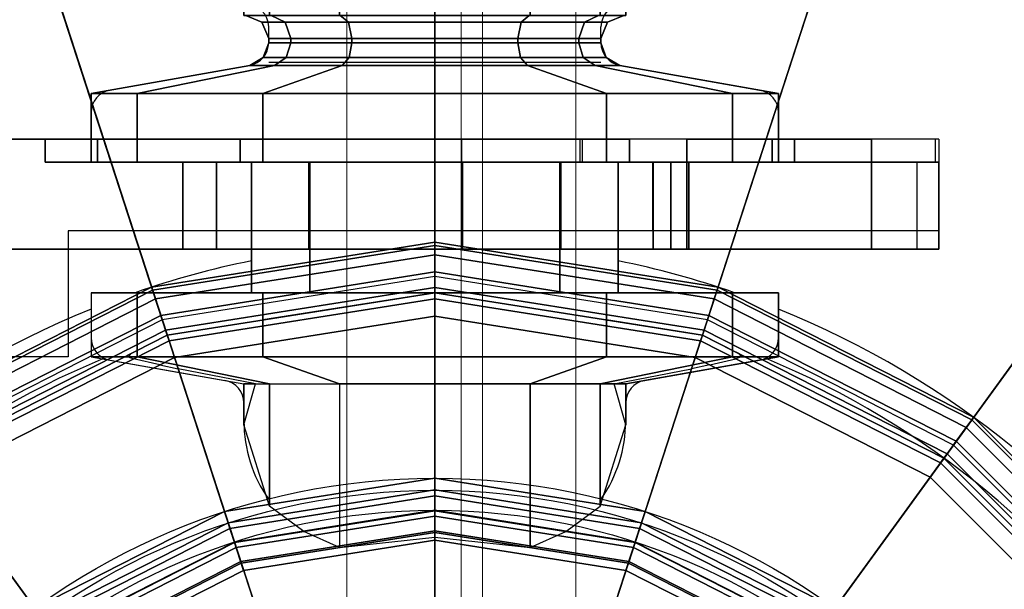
# Model space of a CAD drawing. Header units: millimetres. Extents: x -380244 to 257841, y -4400 to 11650.
# Tile 71 of 140: x 5560 to 5603, y 3917 to 3942. Entities that reach past the tile are written whole.
import ezdxf
from ezdxf import colors
from ezdxf.entities.mleader import LeaderData, LeaderLine
from ezdxf.math import Vec2, Vec3

# ---------------------------------------------------------------- set-up
doc = ezdxf.new("R2010")
doc.units = ezdxf.units.MM
for name, color, linetype in [('Equip2D', 250, 'Continuous'), ('Equip3D', 7, 'Continuous'), ('EquipAnnot', 5, 'Continuous'), ('Обмер', 6, 'Continuous'), ('Привязки Вент', 102, 'Continuous'), ('Привязки Электр', 1, 'Continuous')]:
    doc.layers.add(name, color=color, linetype=linetype)
doc.styles.add('GOST прямой', font='isocpeur.ttf', dxfattribs={"height": 2.5})
doc.styles.add('Выноски', font='isocpeur.ttf', dxfattribs={"height": 2.5})
doc.styles.add('Размеры', font='txt.shx', dxfattribs={"height": 2.5})
doc.dimstyles.new('Main', dxfattribs={"dimscale": 0, "dimtxt": 2.5, "dimasz": 1, "dimexe": 1.25, "dimexo": 0.625, "dimtad": 1, "dimdec": 1, "dimrnd": 0.5, "dimtxsty": 'Размеры', "dimblk": 'OBLIQUE', "dimcen": 2.5, "dimadec": 0, "dimazin": 0, "dimtfac": 1, "dimtdec": 1, "dimtmove": 1, "dimatfit": 2, "dimfxl": 1, "dimarcsym": 0})

# ---------------------------------------------------------------- blocks, each defined once
blk = doc.blocks.new('A$C63251f99')
at = {"color": 0, "linetype": 'Continuous', "lineweight": 0}
blk.add_line((550, -130), (150, -130), dxfattribs=at)
blk = doc.blocks.new('НСО1М-7_7Б')
at = {"layer": 'Equip2D'}
blk.add_blockref('A$C63251f99', (0, 0), dxfattribs=at)
at = {"layer": 'EquipAnnot', "style": 'GOST прямой', "flags": 1}
for tag, p in [('НАИМЕНОВАНИЕ', (0, 0)), ('РАЗМЕРЫ', (0, 0)), ('ОПИСАНИЕ', (0, -4.75)), ('ВЕС', (0, -4.75))]:
    blk.add_attdef(tag, p, '', height=2.5, dxfattribs=at)
at = {"layer": 'EquipAnnot', "style": 'GOST прямой'}
blk.add_attdef('НОМЕР', (339.657, -775.145), '', height=2.5, dxfattribs=at)
blk = doc.blocks.new('A$C65905cda')
at = {"color": 0, "linetype": 'Continuous', "lineweight": 0}
for p, q in [((495.858, -340), (322.808, -340)), ((497.929, -345), (22.071, -345)), ((20, -350), (500, -350))]:
    blk.add_line(p, q, dxfattribs=at)
blk = doc.blocks.new('Жироуловитель')
at = {"layer": 'Equip2D'}
blk.add_blockref('A$C65905cda', (0, 0), dxfattribs=at)
at = {"layer": 'EquipAnnot', "style": 'GOST прямой', "flags": 1}
blk.add_attdef('НАИМЕНОВАНИЕ', (0, 0), '', height=125, dxfattribs=at)
at = {"layer": 'EquipAnnot', "style": 'GOST прямой'}
blk.add_attdef('НОМЕР', (111.529, -550.01), '', height=125, dxfattribs=at)
blk = doc.blocks.new('Bestmax XL')
at = {"layer": 'Equip2D'}
for p, q in [((35, -64), (35, -57)), ((44.5, -57), (44.5, -86.431)), ((40.5, -64), (35, -64)), ((40.5, -102), (40.5, -64)), ((37.8, -65), (35.839, -65)), ((37.8, -65), (37.8, -95)), ((43.5, -95), (43.5, -65)), ((45.661, -65), (43.5, -65)), ((34.854, -65.826), (33.97, -70.844)), ((47.721, -71.924), (46.646, -65.826)), ((35, -66.544), (35, -93.456)), ((46.5, -66.544), (46.5, -93.456)), ((32.985, -71.67), (32.19, -71.67)), ((33.824, -71.67), (33.824, -88.33)), ((37.8, -72), (43.5, -72)), ((47.867, -72.75), (47.867, -87.25)), ((48.706, -72.75), (49.4, -72.75)), ((44.5, -86.431), (43.5, -86.431)), ((48.706, -87.25), (49.4, -87.25)), ((37.8, -88), (43.5, -88)), ((47.721, -88.076), (46.646, -94.174)), ((32.985, -88.33), (32.19, -88.33)), ((34.854, -94.174), (33.97, -89.156)), ((43.5, -89.5), (40.5, -89.5)), ((37.8, -95), (35.839, -95)), ((43.5, -102), (43.5, -95)), ((45.661, -95), (43.5, -95)), ((44.5, -102), (44.5, -95)), ((44.5, -102), (40.5, -102))]:
    blk.add_line(p, q, dxfattribs=at)
for radius in [72.5, 29.7, 29.173, 28.3]:
    blk.add_circle((0, -80), radius, dxfattribs=at)
for centre, radius, start, end in [((0, -80), 40, 22.0243, 157.9757), ((0, -80), 37.8, 22.4438, 157.5562), ((35.839, -66), 1, 90, 170), ((45.661, -66), 1, 10, 90), ((0, -80), 40, 11.537, 19.0911), ((32.985, -70.67), 1, 270, 350), ((32.19, -77.598), 5.928, 90, 124.9102), ((49.4, -71.75), 1, 270, 0), ((48.706, -71.75), 1, 190, 270), ((32.19, -82.402), 5.928, 235.0898, 270), ((48.706, -88.25), 1, 90, 170), ((49.4, -88.25), 1, 0, 90), ((0, -80), 40, 340.9089, 348.463), ((32.985, -89.33), 1, 10, 90), ((0, -80), 37.8, 202.4438, 337.5562), ((35.839, -94), 1, 190, 270), ((45.661, -94), 1, 270, 350), ((0, -80), 40, 202.0243, 337.9757)]:
    blk.add_arc(centre, radius, start, end, dxfattribs=at)
at = {"layer": 'Equip3D', "color": 154}
for points, invisible_edges in [([(39.7, -57, 736.721), (39.7, -67.298, 728), (39.7, -74.5, 740.474), (39.7, -70.474, 744.5)], 11), ([(39.7, -69, 750), (39.7, -70.474, 744.5), (39.7, -57, 736.721), (39.7, -57, 750)], 10), ([(39.7, -69, 750), (39.7, -57, 750), (39.7, -57, 763.279), (39.7, -70.474, 755.5)], 5), ([(39.7, -70.474, 755.5), (39.7, -74.5, 759.526), (39.7, -67.298, 772), (39.7, -57, 763.279)], 14), ([(39.7, -57, 763.279), (39.7, -57, 772), (39.7, -67.298, 772)], 8), ([(39.7, -57, 736.721), (39.7, -57, 728), (39.7, -67.298, 728)], 8), ([(44.5, -65.278, 741.5), (44.5, -71.5, 735.278), (44.5, -67.298, 728), (44.5, -57, 736.721)], 14), ([(44.5, -63, 750), (44.5, -57, 750), (44.5, -57, 736.721), (44.5, -65.278, 741.5)], 5), ([(44.5, -65.278, 758.5), (44.5, -71.5, 764.722), (44.5, -67.298, 772), (44.5, -57, 763.279)], 14), ([(44.5, -63, 750), (44.5, -57, 750), (44.5, -57, 763.279), (44.5, -65.278, 758.5)], 5), ([(44.5, -67.298, 772), (44.5, -57, 763.279), (44.5, -57, 772), (44.5, -67.298, 772)], 1), ([(44.5, -67.298, 728), (44.5, -57, 736.721), (44.5, -57, 728)], 5), ([(43.5, -70.474, 744.5), (43.5, -69, 750), (43.5, -63, 750), (43.5, -65.278, 741.5)], 10), ([(43.5, -69, 750), (43.5, -70.474, 755.5), (43.5, -65.278, 758.5), (43.5, -63, 750)], 10), ([(43.5, -71.5, 735.278), (43.5, -74.5, 740.474), (43.5, -70.474, 744.5), (43.5, -65.278, 741.5)], 5), ([(43.5, -70.474, 755.5), (43.5, -74.5, 759.526), (43.5, -71.5, 764.722), (43.5, -65.278, 758.5)], 10), ([(39.7, -80, 739), (39.7, -80, 728), (39.7, -67.298, 728), (39.7, -74.5, 740.474)], 5), ([(39.7, -74.5, 759.526), (39.7, -67.298, 772), (39.7, -80, 772), (39.7, -80, 761)], 5), ([(44.5, -71.5, 764.722), (44.5, -80, 767), (44.5, -80, 772), (44.5, -67.298, 772)], 10), ([(44.5, -71.5, 735.278), (44.5, -80, 733), (44.5, -80, 728), (44.5, -67.298, 728)], 10), ([(43.5, -80, 733), (43.5, -80, 739), (43.5, -74.5, 740.474), (43.5, -71.5, 735.278)], 5), ([(43.5, -74.5, 759.526), (43.5, -80, 761), (43.5, -80, 767), (43.5, -71.5, 764.722)], 10), ([(39.7, -85.5, 740.474), (39.7, -91, 730.947), (39.7, -80, 728), (39.7, -80, 739)], 5), ([(39.7, -80, 761), (39.7, -81.21, 760.676), (39.7, -91, 769.053), (39.7, -80, 772)], 8), ([(44.5, -86.332, 770.303), (39.7, -86.332, 770.303), (39.7, -80, 772), (44.5, -80, 772)], 1), ([(43.5, -88.5, 735.278), (43.5, -85.5, 740.474), (43.5, -80, 739), (43.5, -80, 733)], 5), ([(43.5, -81.167, 766.687), (43.5, -80, 767), (43.5, -80, 761), (43.5, -81.21, 760.676)], 10), ([(44.5, -80, 728), (44.5, -80, 733), (44.5, -88.5, 735.278), (44.5, -91, 730.947)], 5), ([(44.5, -80, 767), (44.5, -81.167, 766.687), (44.5, -86.332, 770.303), (44.5, -80, 772)], 8), ([(43.5, -81.21, 760.676), (43.5, -81.167, 766.687), (43.5, -86.332, 770.303), (43.5, -91, 769.053)], 1), ([(39.7, -89.526, 744.5), (39.7, -99.053, 739), (39.7, -91, 730.947), (39.7, -85.5, 740.474)], 5), ([(43.5, -94.722, 741.5), (43.5, -89.526, 744.5), (43.5, -85.5, 740.474), (43.5, -88.5, 735.278)], 5), ([(43.5, -91, 769.053), (43.5, -86.332, 770.303), (39.7, -86.332, 770.303), (39.7, -91, 769.053)], 2), ([(44.5, -88.5, 735.278), (44.5, -91, 730.947), (44.5, -99.053, 739), (44.5, -94.722, 741.5)], 5), ([(39.7, -90.305, 747.405), (39.7, -102, 750), (39.7, -99.053, 739), (39.7, -89.526, 744.5)], 5), ([(43.5, -94.722, 741.5), (43.5, -89.526, 744.5), (43.5, -90.305, 747.405), (43.5, -95.692, 745.117)], 5), ([(39.7, -90.305, 747.405), (39.7, -101.035, 753.6), (39.7, -102, 750)], 8), ([(43.5, -90.305, 747.405), (43.5, -101.035, 753.6), (43.5, -102, 750)], 8), ([(43.5, -90.305, 747.405), (43.5, -102, 750), (43.5, -101.846, 749.427), (43.5, -95.692, 745.117)], 9), ([(44.5, -99.053, 739), (44.5, -94.722, 741.5), (44.5, -95.692, 745.117), (44.5, -101.846, 749.427)], 5), ([(44.5, -99.053, 739), (39.7, -99.053, 739), (39.7, -101.846, 749.427), (44.5, -101.846, 749.427)], 4), ([(43.5, -101.846, 749.427), (43.5, -102, 750), (39.7, -102, 750), (39.7, -101.846, 749.427)], 8)]:
    blk.add_3dface(points, dxfattribs=dict(at, invisible_edges=invisible_edges))
for points in [[(39.7, -80, 772), (44.5, -80, 772), (44.5, -57, 772), (39.7, -57, 772)], [(39.7, -57, 728), (44.5, -57, 728), (44.5, -80, 728), (39.7, -80, 728)], [(44.5, -65.278, 741.5), (43.5, -65.278, 741.5), (43.5, -63, 750), (44.5, -63, 750)], [(44.5, -63, 750), (43.5, -63, 750), (43.5, -65.278, 758.5), (44.5, -65.278, 758.5)], [(44.5, -71.5, 735.278), (43.5, -71.5, 735.278), (43.5, -65.278, 741.5), (44.5, -65.278, 741.5)], [(44.5, -65.278, 758.5), (43.5, -65.278, 758.5), (43.5, -71.5, 764.722), (44.5, -71.5, 764.722)], [(43.5, -70.474, 744.5), (39.7, -70.474, 744.5), (39.7, -69, 750), (43.5, -69, 750)], [(39.7, -69, 750), (39.7, -70.474, 755.5), (43.5, -70.474, 755.5), (43.5, -69, 750)], [(39.7, -74.5, 740.474), (43.5, -74.5, 740.474), (43.5, -70.474, 744.5), (39.7, -70.474, 744.5)], [(39.7, -70.474, 755.5), (39.7, -74.5, 759.526), (43.5, -74.5, 759.526), (43.5, -70.474, 755.5)], [(43.5, -71.5, 764.722), (44.5, -71.5, 764.722), (44.5, -80, 767), (43.5, -80, 767)], [(43.5, -80, 733), (44.5, -80, 733), (44.5, -71.5, 735.278), (43.5, -71.5, 735.278)], [(43.5, -80, 739), (39.7, -80, 739), (39.7, -74.5, 740.474), (43.5, -74.5, 740.474)], [(39.7, -74.5, 759.526), (43.5, -74.5, 759.526), (43.5, -80, 761), (39.7, -80, 761)], [(39.7, -80, 728), (39.7, -91, 730.947), (44.5, -91, 730.947), (44.5, -80, 728)], [(43.5, -85.5, 740.474), (39.7, -85.5, 740.474), (39.7, -80, 739), (43.5, -80, 739)], [(43.5, -80, 761), (43.5, -81.21, 760.676), (39.7, -81.21, 760.676), (39.7, -80, 761)], [(43.5, -88.5, 735.278), (44.5, -88.5, 735.278), (44.5, -80, 733), (43.5, -80, 733)], [(44.5, -80, 767), (44.5, -81.167, 766.687), (43.5, -81.167, 766.687), (43.5, -80, 767)], [(43.5, -81.21, 760.676), (43.5, -91.088, 768.964), (39.7, -91.088, 768.964), (39.7, -81.21, 760.676)], [(39.7, -91, 769.053), (39.7, -91.088, 768.964), (39.7, -81.21, 760.676)], [(43.5, -81.167, 766.687), (44.5, -81.167, 766.687), (44.5, -86.332, 770.303), (43.5, -86.332, 770.303)], [(43.5, -81.21, 760.676), (43.5, -91, 769.053), (43.5, -91.088, 768.964)], [(43.5, -89.526, 744.5), (39.7, -89.526, 744.5), (39.7, -85.5, 740.474), (43.5, -85.5, 740.474)], [(43.5, -94.722, 741.5), (44.5, -94.722, 741.5), (44.5, -88.5, 735.278), (43.5, -88.5, 735.278)], [(43.5, -90.305, 747.405), (39.7, -90.305, 747.405), (39.7, -89.526, 744.5), (43.5, -89.526, 744.5)], [(43.5, -101.035, 753.6), (39.7, -101.035, 753.6), (39.7, -90.305, 747.405), (43.5, -90.305, 747.405)], [(39.7, -91, 730.947), (39.7, -99.053, 739), (44.5, -99.053, 739), (44.5, -91, 730.947)], [(39.7, -91, 769.053), (39.7, -91.088, 768.964), (43.5, -91.088, 768.964), (43.5, -91, 769.053)], [(43.5, -95.692, 745.117), (44.5, -95.692, 745.117), (44.5, -94.722, 741.5), (43.5, -94.722, 741.5)], [(43.5, -101.846, 749.427), (44.5, -101.846, 749.427), (44.5, -95.692, 745.117), (43.5, -95.692, 745.117)], [(43.5, -102, 750), (43.5, -101.035, 753.6), (39.7, -101.035, 753.6), (39.7, -102, 750)]]:
    blk.add_3dface(points, dxfattribs=at)
at = {"layer": 'Equip3D', "color": 5}
for points in [[(21.843, -64.13, 766.5), (24.028, -62.543, 766.5), (28.246, -70.822, 766.5), (25.679, -71.657, 766.5)], [(24.028, -62.543, 766.5), (23.615, -62.843, 795.724), (27.761, -70.98, 795.724), (28.246, -70.822, 766.5)], [(23.404, -62.996, 796.38), (22.895, -63.366, 796.7), (26.915, -71.255, 796.7), (27.513, -71.06, 796.38)], [(23.615, -62.843, 795.724), (23.404, -62.996, 796.38), (27.513, -71.06, 796.38), (27.761, -70.98, 795.724)], [(22.687, -63.517, 798.161), (22.171, -63.892, 798.486), (26.063, -71.532, 798.486), (26.671, -71.334, 798.161)], [(22.895, -63.366, 797.492), (22.687, -63.517, 798.161), (26.671, -71.334, 798.161), (26.915, -71.255, 797.492)], [(22.895, -63.366, 796.7), (22.895, -63.366, 797.492), (26.915, -71.255, 797.492), (26.915, -71.255, 796.7)], [(22.171, -63.892, 798.486), (10.517, -72.359, 800), (12.364, -75.983, 800), (26.063, -71.532, 798.486)], [(33.824, -72.786, 754.165), (35, -67.01, 757.5), (35, -65, 750), (33.824, -71.67, 750)], [(35, -67.01, 757.5), (37.8, -67.01, 757.5), (37.8, -65, 750), (35, -65, 750)], [(37.8, -67.01, 742.5), (37.8, -72, 743.11), (37.8, -72, 750), (37.8, -65, 750)], [(37.8, -72, 750), (37.8, -65, 750), (37.8, -67.01, 757.5), (37.8, -72, 756.89)], [(43.5, -67.01, 742.5), (43.5, -72, 743.11), (43.5, -72, 750), (43.5, -65, 750)], [(43.5, -72, 750), (43.5, -65, 750), (43.5, -67.01, 757.5), (43.5, -72, 756.89)], [(33.824, -75.835, 757.214), (35, -72.5, 762.99), (35, -67.01, 757.5), (33.824, -72.786, 754.165)], [(35, -72.5, 762.99), (37.8, -72.5, 762.99), (37.8, -67.01, 757.5), (35, -67.01, 757.5)], [(37.8, -74.55, 740.56), (37.8, -72.5, 737.01), (37.8, -67.01, 742.5), (37.8, -72, 743.11)], [(37.8, -67.01, 757.5), (37.8, -72, 756.89), (37.8, -74.55, 759.44), (37.8, -72.5, 762.99)], [(43.5, -74.55, 740.56), (43.5, -72.5, 737.01), (43.5, -67.01, 742.5), (43.5, -72, 743.11)], [(43.5, -67.01, 757.5), (43.5, -72, 756.89), (43.5, -74.55, 759.44), (43.5, -72.5, 762.99)], [(25.679, -71.657, 766.5), (28.246, -70.822, 766.5), (29.7, -80, 766.5), (27, -80, 766.5)], [(28.246, -70.822, 766.5), (27.761, -70.98, 795.724), (29.19, -80, 795.724), (29.7, -80, 766.5)], [(26.915, -71.255, 797.492), (26.671, -71.334, 798.161), (28.043, -80, 798.161), (28.3, -80, 797.492)], [(27.513, -71.06, 796.38), (26.915, -71.255, 796.7), (28.3, -80, 796.7), (28.929, -80, 796.38)], [(26.915, -71.255, 796.7), (26.915, -71.255, 797.492), (28.3, -80, 797.492), (28.3, -80, 796.7)], [(27.761, -70.98, 795.724), (27.513, -71.06, 796.38), (28.929, -80, 796.38), (29.19, -80, 795.724)], [(26.063, -71.532, 798.486), (12.364, -75.983, 800), (13, -80, 800), (27.405, -80, 798.486)], [(26.671, -71.334, 798.161), (26.063, -71.532, 798.486), (27.405, -80, 798.486), (28.043, -80, 798.161)], [(32.038, -71.67, 750), (33.824, -71.67, 750), (33.824, -72.786, 754.165), (28.478, -72.786, 754.165)], [(33.824, -71.67, 750), (32.038, -71.67, 750), (33.824, -72.179, 748.1)], [(33.824, -80, 758.33), (35, -80, 765), (35, -72.5, 762.99), (33.824, -75.835, 757.214)], [(35, -80, 765), (37.8, -80, 765), (37.8, -72.5, 762.99), (35, -72.5, 762.99)], [(36.612, -72.5, 737.01), (37.8, -72.5, 737.01), (37.8, -80, 735)], [(37.8, -80, 735), (37.8, -80, 739.1), (37.8, -74.55, 740.56), (37.8, -72.5, 737.01)], [(37.8, -74.55, 759.44), (37.8, -72.5, 762.99), (37.8, -80, 765), (37.8, -80, 760.9)], [(43.5, -80, 735), (43.5, -80, 739.1), (43.5, -74.55, 740.56), (43.5, -72.5, 737.01)], [(43.5, -74.55, 759.44), (43.5, -72.5, 762.99), (43.5, -80, 765), (43.5, -80, 760.9)], [(27.124, -80, 758.33), (33.824, -80, 758.33), (33.824, -75.835, 757.214), (26.671, -75.835, 757.212)], [(27.405, -80, 798.486), (13, -80, 800), (12.364, -84.017, 800), (26.063, -88.468, 798.486)], [(27, -80, 766.5), (29.7, -80, 766.5), (28.246, -89.178, 766.5), (25.679, -88.343, 766.5)], [(28.043, -80, 798.161), (27.405, -80, 798.486), (26.063, -88.468, 798.486), (26.671, -88.666, 798.161)], [(26.671, -84.165, 757.212), (33.824, -84.165, 757.214), (33.824, -80, 758.33), (27.124, -80, 758.33)], [(28.3, -80, 797.492), (28.043, -80, 798.161), (26.671, -88.666, 798.161), (26.915, -88.745, 797.492)], [(28.929, -80, 796.38), (28.3, -80, 796.7), (26.915, -88.745, 796.7), (27.513, -88.94, 796.38)], [(28.3, -80, 796.7), (28.3, -80, 797.492), (26.915, -88.745, 797.492), (26.915, -88.745, 796.7)], [(29.19, -80, 795.724), (28.929, -80, 796.38), (27.513, -88.94, 796.38), (27.761, -89.02, 795.724)], [(29.7, -80, 766.5), (29.19, -80, 795.724), (27.761, -89.02, 795.724), (28.246, -89.178, 766.5)], [(33.824, -84.165, 757.214), (35, -87.5, 762.99), (35, -80, 765), (33.824, -80, 758.33)], [(35, -87.5, 762.99), (37.8, -87.5, 762.99), (37.8, -80, 765), (35, -80, 765)], [(36.612, -87.5, 737.01), (37.8, -87.5, 737.01), (37.8, -80, 735)], [(37.8, -85.45, 740.56), (37.8, -87.5, 737.01), (37.8, -80, 735), (37.8, -80, 739.1)], [(37.8, -80, 765), (37.8, -80, 760.9), (37.8, -85.45, 759.44), (37.8, -87.5, 762.99)], [(43.5, -85.45, 740.56), (43.5, -87.5, 737.01), (43.5, -80, 735), (43.5, -80, 739.1)], [(43.5, -80, 765), (43.5, -80, 760.9), (43.5, -85.45, 759.44), (43.5, -87.5, 762.99)], [(26.063, -88.468, 798.486), (12.364, -84.017, 800), (10.517, -87.641, 800), (22.171, -96.108, 798.486)], [(33.824, -87.214, 754.165), (35, -92.99, 757.5), (35, -87.5, 762.99), (33.824, -84.165, 757.214)], [(37.8, -92.99, 742.5), (37.8, -88, 743.11), (37.8, -85.45, 740.56), (37.8, -87.5, 737.01)], [(37.8, -85.45, 759.44), (37.8, -87.5, 762.99), (37.8, -92.99, 757.5), (37.8, -88, 756.89)], [(43.5, -92.99, 742.5), (43.5, -88, 743.11), (43.5, -85.45, 740.56), (43.5, -87.5, 737.01)], [(43.5, -85.45, 759.44), (43.5, -87.5, 762.99), (43.5, -92.99, 757.5), (43.5, -88, 756.89)], [(32.038, -88.33, 750), (33.824, -88.33, 750), (33.824, -87.214, 754.165), (28.478, -87.214, 754.165)], [(33.824, -88.33, 750), (35, -95, 750), (35, -92.99, 757.5), (33.824, -87.214, 754.165)], [(35, -92.99, 757.5), (37.8, -92.99, 757.5), (37.8, -87.5, 762.99), (35, -87.5, 762.99)], [(33.824, -88.33, 750), (32.038, -88.33, 750), (33.824, -87.821, 748.1)], [(37.8, -88, 750), (37.8, -95, 750), (37.8, -92.99, 742.5), (37.8, -88, 743.11)], [(37.8, -92.99, 757.5), (37.8, -88, 756.89), (37.8, -88, 750), (37.8, -95, 750)], [(43.5, -88, 750), (43.5, -95, 750), (43.5, -92.99, 742.5), (43.5, -88, 743.11)], [(43.5, -92.99, 757.5), (43.5, -88, 756.89), (43.5, -88, 750), (43.5, -95, 750)], [(25.679, -88.343, 766.5), (28.246, -89.178, 766.5), (24.028, -97.457, 766.5), (21.843, -95.87, 766.5)], [(26.671, -88.666, 798.161), (26.063, -88.468, 798.486), (22.171, -96.108, 798.486), (22.687, -96.483, 798.161)], [(26.915, -88.745, 797.492), (26.671, -88.666, 798.161), (22.687, -96.483, 798.161), (22.895, -96.634, 797.492)], [(26.915, -88.745, 796.7), (26.915, -88.745, 797.492), (22.895, -96.634, 797.492), (22.895, -96.634, 796.7)], [(27.513, -88.94, 796.38), (26.915, -88.745, 796.7), (22.895, -96.634, 796.7), (23.404, -97.004, 796.38)], [(27.761, -89.02, 795.724), (27.513, -88.94, 796.38), (23.404, -97.004, 796.38), (23.615, -97.157, 795.724)], [(28.246, -89.178, 766.5), (27.761, -89.02, 795.724), (23.615, -97.157, 795.724), (24.028, -97.457, 766.5)], [(35, -95, 750), (37.8, -95, 750), (37.8, -92.99, 757.5), (35, -92.99, 757.5)]]:
    blk.add_3dface(points, dxfattribs=at)
for points, invisible_edges in [([(35, -65, 750), (34.335, -68.77, 750), (34.483, -68.796, 746.767), (35, -66.146, 745.724)], 6), ([(35, -66.624, 743.939), (37.8, -66.624, 743.939), (37.8, -65, 750), (35, -65, 750)], 1), ([(34.931, -66.499, 745.863), (35, -66.146, 745.724), (35, -66.624, 743.939), (34.911, -66.856, 744.948)], 9), ([(34.657, -67.907, 746.418), (34.652, -67.996, 746.189), (34.911, -66.856, 744.948), (34.931, -66.499, 745.863)], 13), ([(35.144, -66.624, 743.939), (35.144, -66.737, 743.517), (35, -66.624, 743.939)], 9), ([(37.8, -66.624, 743.939), (35.144, -66.624, 743.939), (35.144, -66.737, 743.517), (37.8, -66.737, 743.517)], 7), ([(37.8, -66.737, 743.517), (35.144, -66.737, 743.517), (35.283, -67.01, 742.5), (37.8, -67.01, 742.5)], 1), ([(35.283, -67.01, 742.5), (37.8, -67.01, 742.5), (37.8, -68.319, 741.19), (35.95, -68.319, 741.19)], 4), ([(34.652, -67.996, 746.189), (34.483, -68.796, 746.767), (34.657, -67.907, 746.418)], 14), ([(36.612, -72.5, 737.01), (37.8, -72.5, 737.01), (37.8, -68.319, 741.19), (35.95, -68.319, 741.19)], 4), ([(34.335, -68.77, 750), (33.824, -71.67, 750), (33.824, -72.179, 748.1), (34.483, -68.796, 746.767)], 8), ([(28.478, -72.786, 754.165), (33.824, -72.786, 754.165), (33.824, -74.283, 755.661), (27.373, -74.283, 755.661)], 4), ([(27.373, -74.283, 755.661), (33.824, -74.283, 755.661), (33.824, -75.835, 757.214), (26.671, -75.835, 757.212)], 1), ([(27.373, -85.717, 755.661), (33.824, -85.717, 755.661), (33.824, -84.165, 757.214), (26.671, -84.165, 757.212)], 1), ([(28.478, -87.214, 754.165), (33.824, -87.214, 754.165), (33.824, -85.717, 755.661), (27.373, -85.717, 755.661)], 4), ([(36.612, -87.5, 737.01), (37.8, -87.5, 737.01), (37.8, -91.681, 741.19), (35.95, -91.681, 741.19)], 4), ([(34.335, -91.23, 750), (33.824, -88.33, 750), (33.824, -87.821, 748.1), (34.483, -91.204, 746.767)], 8), ([(34.335, -91.23, 750), (33.824, -88.33, 750), (33.824, -87.821, 748.1), (34.483, -91.204, 746.767)], 8), ([(35, -95, 750), (34.335, -91.23, 750), (34.483, -91.204, 746.767), (35, -93.854, 745.724)], 6), ([(35, -95, 750), (34.335, -91.23, 750), (34.483, -91.204, 746.767), (35, -93.854, 745.724)], 6), ([(34.652, -92.004, 746.189), (34.483, -91.204, 746.767), (34.657, -92.093, 746.418)], 14), ([(35.283, -92.99, 742.5), (37.8, -92.99, 742.5), (37.8, -91.681, 741.19), (35.95, -91.681, 741.19)], 4), ([(34.657, -92.093, 746.418), (34.652, -92.004, 746.189), (34.911, -93.144, 744.948), (34.931, -93.501, 745.863)], 13), ([(34.931, -93.501, 745.863), (35, -93.854, 745.724), (35, -93.376, 743.939), (34.911, -93.144, 744.948)], 9), ([(37.8, -93.263, 743.517), (35.144, -93.263, 743.517), (35.283, -92.99, 742.5), (37.8, -92.99, 742.5)], 5), ([(35.144, -93.376, 743.939), (35.144, -93.263, 743.517), (35, -93.376, 743.939)], 9), ([(35, -93.376, 743.939), (37.8, -93.376, 743.939), (37.8, -95, 750), (35, -95, 750)], 1), ([(37.8, -93.376, 743.939), (35.144, -93.376, 743.939), (35.144, -93.263, 743.517), (37.8, -93.263, 743.517)], 7)]:
    blk.add_3dface(points, dxfattribs=dict(at, invisible_edges=invisible_edges))
at = {"layer": 'EquipAnnot', "style": 'GOST прямой', "flags": 1}
for tag, p, height in [('НАИМЕНОВАНИЕ', (-139.236, -195.288), 250), ('ОПИСАНИЕ', (-139.236, -432.788), 125), ('РАЗМЕРЫ', (-139.236, -670.288), 125), ('ВЕС', (-139.236, -907.788), 125)]:
    blk.add_attdef(tag, p, '', height=height, dxfattribs=at)
at = {"layer": 'EquipAnnot', "style": 'GOST прямой'}
blk.add_attdef('НОМЕР', (-54.99, -341.87), '', height=125, dxfattribs=at)
at = {"layer": 'Equip3D', "color": 7}
mesh = blk.add_polymesh((20, 11), dxfattribs=dict(at, m_close=True))
for k, corner in enumerate([(-38.5, -80, 705), (-59.569, -80, 683.931), (-62.689, -80, 679.89), (-64.684, -80, 675.19), (-65.424, -80, 670.138), (-71, -80, 350.673), (-72.5, -80, 340), (-72.5, -80, 334.6), (-71, -80, 323.927), (-71, -80, 300), (0, -80, 300), (-36.616, -68.103, 705), (-56.653, -61.592, 683.931), (-59.621, -60.628, 679.89), (-61.518, -60.012, 675.19), (-62.222, -59.783, 670.138), (-67.525, -58.06, 350.673), (-68.952, -57.596, 340), (-68.952, -57.596, 334.6), (-67.525, -58.06, 323.927), (-67.525, -58.06, 300), (0, -80, 300), (-31.147, -57.37, 705), (-48.192, -44.986, 683.931), (-50.716, -43.152, 679.89), (-52.33, -41.98, 675.19), (-52.929, -41.545, 670.138), (-57.44, -38.267, 350.673), (-58.654, -37.386, 340), (-58.654, -37.386, 334.6), (-57.44, -38.267, 323.927), (-57.44, -38.267, 300), (0, -80, 300), (-22.63, -48.853, 705), (-35.014, -31.808, 683.931), (-36.848, -29.284, 679.89), (-38.02, -27.67, 675.19), (-38.455, -27.071, 670.138), (-41.733, -22.56, 350.673), (-42.614, -21.346, 340), (-42.614, -21.346, 334.6), (-41.733, -22.56, 323.927), (-41.733, -22.56, 300), (0, -80, 300), (-11.897, -43.384, 705), (-18.408, -23.347, 683.931), (-19.372, -20.379, 679.89), (-19.988, -18.482, 675.19), (-20.217, -17.778, 670.138), (-21.94, -12.475, 350.673), (-22.404, -11.048, 340), (-22.404, -11.048, 334.6), (-21.94, -12.475, 323.927), (-21.94, -12.475, 300), (0, -80, 300), (0, -41.5, 705), (0, -20.431, 683.931), (0, -17.311, 679.89), (0, -15.316, 675.19), (0, -14.576, 670.138), (0, -9, 350.673), (0, -7.5, 340), (0, -7.5, 334.6), (0, -9, 323.927), (0, -9, 300), (0, -80, 300), (11.897, -43.384, 705), (18.408, -23.347, 683.931), (19.372, -20.379, 679.89), (19.988, -18.482, 675.19), (20.217, -17.778, 670.138), (21.94, -12.475, 350.673), (22.404, -11.048, 340), (22.404, -11.048, 334.6), (21.94, -12.475, 323.927), (21.94, -12.475, 300), (0, -80, 300), (22.63, -48.853, 705), (35.014, -31.808, 683.931), (36.848, -29.284, 679.89), (38.02, -27.67, 675.19), (38.455, -27.071, 670.138), (41.733, -22.56, 350.673), (42.614, -21.346, 340), (42.614, -21.346, 334.6), (41.733, -22.56, 323.927), (41.733, -22.56, 300), (0, -80, 300), (31.147, -57.37, 705), (48.192, -44.986, 683.931), (50.716, -43.152, 679.89), (52.33, -41.98, 675.19), (52.929, -41.545, 670.138), (57.44, -38.267, 350.673), (58.654, -37.386, 340), (58.654, -37.386, 334.6), (57.44, -38.267, 323.927), (57.44, -38.267, 300), (0, -80, 300), (36.616, -68.103, 705), (56.653, -61.592, 683.931), (59.621, -60.628, 679.89), (61.518, -60.012, 675.19), (62.222, -59.783, 670.138), (67.525, -58.06, 350.673), (68.952, -57.596, 340), (68.952, -57.596, 334.6), (67.525, -58.06, 323.927), (67.525, -58.06, 300), (0, -80, 300), (38.5, -80, 705), (59.569, -80, 683.931), (62.689, -80, 679.89), (64.684, -80, 675.19), (65.424, -80, 670.138), (71, -80, 350.673), (72.5, -80, 340), (72.5, -80, 334.6), (71, -80, 323.927), (71, -80, 300), (0, -80, 300), (36.616, -91.897, 705), (56.653, -98.408, 683.931), (59.621, -99.372, 679.89), (61.518, -99.988, 675.19), (62.222, -100.217, 670.138), (67.525, -101.94, 350.673), (68.952, -102.404, 340), (68.952, -102.404, 334.6), (67.525, -101.94, 323.927), (67.525, -101.94, 300), (0, -80, 300), (31.147, -102.63, 705), (48.192, -115.014, 683.931), (50.716, -116.848, 679.89), (52.33, -118.02, 675.19), (52.929, -118.455, 670.138), (57.44, -121.733, 350.673), (58.654, -122.614, 340), (58.654, -122.614, 334.6), (57.44, -121.733, 323.927), (57.44, -121.733, 300), (0, -80, 300), (22.63, -111.147, 705), (35.014, -128.192, 683.931), (36.848, -130.716, 679.89), (38.02, -132.33, 675.19), (38.455, -132.929, 670.138), (41.733, -137.44, 350.673), (42.614, -138.654, 340), (42.614, -138.654, 334.6), (41.733, -137.44, 323.927), (41.733, -137.44, 300), (0, -80, 300), (11.897, -116.616, 705), (18.408, -136.653, 683.931), (19.372, -139.621, 679.89), (19.988, -141.518, 675.19), (20.217, -142.222, 670.138), (21.94, -147.525, 350.673), (22.404, -148.952, 340), (22.404, -148.952, 334.6), (21.94, -147.525, 323.927), (21.94, -147.525, 300), (0, -80, 300), (0, -118.5, 705), (0, -139.569, 683.931), (0, -142.689, 679.89), (0, -144.684, 675.19), (0, -145.424, 670.138), (0, -151, 350.673), (0, -152.5, 340), (0, -152.5, 334.6), (0, -151, 323.927), (0, -151, 300), (0, -80, 300), (-11.897, -116.616, 705), (-18.408, -136.653, 683.931), (-19.372, -139.621, 679.89), (-19.988, -141.518, 675.19), (-20.217, -142.222, 670.138), (-21.94, -147.525, 350.673), (-22.404, -148.952, 340), (-22.404, -148.952, 334.6), (-21.94, -147.525, 323.927), (-21.94, -147.525, 300), (0, -80, 300), (-22.63, -111.147, 705), (-35.014, -128.192, 683.931), (-36.848, -130.716, 679.89), (-38.02, -132.33, 675.19), (-38.455, -132.929, 670.138), (-41.733, -137.44, 350.673), (-42.614, -138.654, 340), (-42.614, -138.654, 334.6), (-41.733, -137.44, 323.927), (-41.733, -137.44, 300), (0, -80, 300), (-31.147, -102.63, 705), (-48.192, -115.014, 683.931), (-50.716, -116.848, 679.89), (-52.33, -118.02, 675.19), (-52.929, -118.455, 670.138), (-57.44, -121.733, 350.673), (-58.654, -122.614, 340), (-58.654, -122.614, 334.6), (-57.44, -121.733, 323.927), (-57.44, -121.733, 300), (0, -80, 300), (-36.616, -91.897, 705), (-56.653, -98.408, 683.931), (-59.621, -99.372, 679.89), (-61.518, -99.988, 675.19), (-62.222, -100.217, 670.138), (-67.525, -101.94, 350.673), (-68.952, -102.404, 340), (-68.952, -102.404, 334.6), (-67.525, -101.94, 323.927), (-67.525, -101.94, 300), (0, -80, 300)]):
    mesh.set_mesh_vertex(divmod(k, 11), corner)
at = {"layer": 'Equip3D', "color": 5}
mesh = blk.add_polymesh((20, 14), dxfattribs=dict(at, m_close=True))
for k, corner in enumerate([(-27, -80, 766.5), (-27, -80, 759), (-27.331, -80, 757.212), (-28.278, -80, 755.661), (-36.777, -80, 746.189), (-37.536, -80, 744.948), (-37.8, -80, 743.517), (-37.8, -80, 728.664), (-38.031, -80, 727.161), (-38.704, -80, 725.796), (-39.457, -80, 724.721), (-39.861, -80, 723.902), (-40, -80, 723), (-40, -80, 705), (-25.679, -88.343, 766.5), (-25.679, -88.343, 759), (-25.993, -88.446, 757.212), (-26.894, -88.739, 755.661), (-34.977, -91.365, 746.189), (-35.698, -91.599, 744.948), (-35.95, -91.681, 743.517), (-35.95, -91.681, 728.664), (-36.17, -91.752, 727.161), (-36.81, -91.96, 725.796), (-37.526, -92.193, 724.721), (-37.91, -92.318, 723.902), (-38.042, -92.361, 723), (-38.042, -92.361, 705), (-21.843, -95.87, 766.5), (-21.843, -95.87, 759), (-22.111, -96.064, 757.212), (-22.878, -96.622, 755.661), (-29.753, -101.617, 746.189), (-30.367, -102.063, 744.948), (-30.581, -102.218, 743.517), (-30.581, -102.218, 728.664), (-30.768, -102.354, 727.161), (-31.312, -102.75, 725.796), (-31.922, -103.193, 724.721), (-32.248, -103.43, 723.902), (-32.361, -103.511, 723), (-32.361, -103.511, 705), (-15.87, -101.843, 766.5), (-15.87, -101.843, 759), (-16.064, -102.111, 757.212), (-16.622, -102.878, 755.661), (-21.617, -109.753, 746.189), (-22.063, -110.367, 744.948), (-22.218, -110.581, 743.517), (-22.218, -110.581, 728.664), (-22.354, -110.768, 727.161), (-22.75, -111.312, 725.796), (-23.193, -111.922, 724.721), (-23.43, -112.248, 723.902), (-23.511, -112.361, 723), (-23.511, -112.361, 705), (-8.343, -105.679, 766.5), (-8.343, -105.679, 759), (-8.446, -105.993, 757.212), (-8.739, -106.894, 755.661), (-11.365, -114.977, 746.189), (-11.599, -115.698, 744.948), (-11.681, -115.95, 743.517), (-11.681, -115.95, 728.664), (-11.752, -116.17, 727.161), (-11.96, -116.81, 725.796), (-12.193, -117.526, 724.721), (-12.318, -117.91, 723.902), (-12.361, -118.042, 723), (-12.361, -118.042, 705), (0, -107, 766.5), (0, -107, 759), (0, -107.331, 757.212), (0, -108.278, 755.661), (0, -116.777, 746.189), (0, -117.536, 744.948), (0, -117.8, 743.517), (0, -117.8, 728.664), (0, -118.031, 727.161), (0, -118.704, 725.796), (0, -119.457, 724.721), (0, -119.861, 723.902), (0, -120, 723), (0, -120, 705), (8.343, -105.679, 766.5), (8.343, -105.679, 759), (8.446, -105.993, 757.212), (8.739, -106.894, 755.661), (11.365, -114.977, 746.189), (11.599, -115.698, 744.948), (11.681, -115.95, 743.517), (11.681, -115.95, 728.664), (11.752, -116.17, 727.161), (11.96, -116.81, 725.796), (12.193, -117.526, 724.721), (12.318, -117.91, 723.902), (12.361, -118.042, 723), (12.361, -118.042, 705), (15.87, -101.843, 766.5), (15.87, -101.843, 759), (16.064, -102.111, 757.212), (16.622, -102.878, 755.661), (21.617, -109.753, 746.189), (22.063, -110.367, 744.948), (22.218, -110.581, 743.517), (22.218, -110.581, 728.664), (22.354, -110.768, 727.161), (22.75, -111.312, 725.796), (23.193, -111.922, 724.721), (23.43, -112.248, 723.902), (23.511, -112.361, 723), (23.511, -112.361, 705), (21.843, -95.87, 766.5), (21.843, -95.87, 759), (22.111, -96.064, 757.212), (22.878, -96.622, 755.661), (29.753, -101.617, 746.189), (30.367, -102.063, 744.948), (30.581, -102.218, 743.517), (30.581, -102.218, 728.664), (30.768, -102.354, 727.161), (31.312, -102.75, 725.796), (31.922, -103.193, 724.721), (32.248, -103.43, 723.902), (32.361, -103.511, 723), (32.361, -103.511, 705), (25.679, -88.343, 766.5), (25.679, -88.343, 759), (25.993, -88.446, 757.212), (26.894, -88.739, 755.661), (34.977, -91.365, 746.189), (35.698, -91.599, 744.948), (35.95, -91.681, 743.517), (35.95, -91.681, 728.664), (36.17, -91.752, 727.161), (36.81, -91.96, 725.796), (37.526, -92.193, 724.721), (37.91, -92.318, 723.902), (38.042, -92.361, 723), (38.042, -92.361, 705), (27, -80, 766.5), (27, -80, 759), (27.331, -80, 757.212), (28.278, -80, 755.661), (36.777, -80, 746.189), (37.536, -80, 744.948), (37.8, -80, 743.517), (37.8, -80, 728.664), (38.031, -80, 727.161), (38.704, -80, 725.796), (39.457, -80, 724.721), (39.861, -80, 723.902), (40, -80, 723), (40, -80, 705), (25.679, -71.657, 766.5), (25.679, -71.657, 759), (25.993, -71.554, 757.212), (26.894, -71.261, 755.661), (34.977, -68.635, 746.189), (35.698, -68.401, 744.948), (35.95, -68.319, 743.517), (35.95, -68.319, 728.664), (36.17, -68.248, 727.161), (36.81, -68.04, 725.796), (37.526, -67.807, 724.721), (37.91, -67.682, 723.902), (38.042, -67.639, 723), (38.042, -67.639, 705), (21.843, -64.13, 766.5), (21.843, -64.13, 759), (22.111, -63.936, 757.212), (22.878, -63.378, 755.661), (29.753, -58.383, 746.189), (30.367, -57.937, 744.948), (30.581, -57.782, 743.517), (30.581, -57.782, 728.664), (30.768, -57.646, 727.161), (31.312, -57.25, 725.796), (31.922, -56.807, 724.721), (32.248, -56.57, 723.902), (32.361, -56.489, 723), (32.361, -56.489, 705), (15.87, -58.157, 766.5), (15.87, -58.157, 759), (16.064, -57.889, 757.212), (16.622, -57.122, 755.661), (21.617, -50.247, 746.189), (22.063, -49.633, 744.948), (22.218, -49.419, 743.517), (22.218, -49.419, 728.664), (22.354, -49.232, 727.161), (22.75, -48.688, 725.796), (23.193, -48.078, 724.721), (23.43, -47.752, 723.902), (23.511, -47.639, 723), (23.511, -47.639, 705), (8.343, -54.321, 766.5), (8.343, -54.321, 759), (8.446, -54.007, 757.212), (8.739, -53.106, 755.661), (11.365, -45.023, 746.189), (11.599, -44.302, 744.948), (11.681, -44.05, 743.517), (11.681, -44.05, 728.664), (11.752, -43.83, 727.161), (11.96, -43.19, 725.796), (12.193, -42.474, 724.721), (12.318, -42.09, 723.902), (12.361, -41.958, 723), (12.361, -41.958, 705), (0, -53, 766.5), (0, -53, 759), (0, -52.669, 757.212), (0, -51.722, 755.661), (0, -43.223, 746.189), (0, -42.464, 744.948), (0, -42.2, 743.517), (0, -42.2, 728.664), (0, -41.969, 727.161), (0, -41.296, 725.796), (0, -40.543, 724.721), (0, -40.139, 723.902), (0, -40, 723), (0, -40, 705), (-8.343, -54.321, 766.5), (-8.343, -54.321, 759), (-8.446, -54.007, 757.212), (-8.739, -53.106, 755.661), (-11.365, -45.023, 746.189), (-11.599, -44.302, 744.948), (-11.681, -44.05, 743.517), (-11.681, -44.05, 728.664), (-11.752, -43.83, 727.161), (-11.96, -43.19, 725.796), (-12.193, -42.474, 724.721), (-12.318, -42.09, 723.902), (-12.361, -41.958, 723), (-12.361, -41.958, 705), (-15.87, -58.157, 766.5), (-15.87, -58.157, 759), (-16.064, -57.889, 757.212), (-16.622, -57.122, 755.661), (-21.617, -50.247, 746.189), (-22.063, -49.633, 744.948), (-22.218, -49.419, 743.517), (-22.218, -49.419, 728.664), (-22.354, -49.232, 727.161), (-22.75, -48.688, 725.796), (-23.193, -48.078, 724.721), (-23.43, -47.752, 723.902), (-23.511, -47.639, 723), (-23.511, -47.639, 705), (-21.843, -64.13, 766.5), (-21.843, -64.13, 759), (-22.111, -63.936, 757.212), (-22.878, -63.378, 755.661), (-29.753, -58.383, 746.189), (-30.367, -57.937, 744.948), (-30.581, -57.782, 743.517), (-30.581, -57.782, 728.664), (-30.768, -57.646, 727.161), (-31.312, -57.25, 725.796), (-31.922, -56.807, 724.721), (-32.248, -56.57, 723.902), (-32.361, -56.489, 723), (-32.361, -56.489, 705), (-25.679, -71.657, 766.5), (-25.679, -71.657, 759), (-25.993, -71.554, 757.212), (-26.894, -71.261, 755.661), (-34.977, -68.635, 746.189), (-35.698, -68.401, 744.948), (-35.95, -68.319, 743.517), (-35.95, -68.319, 728.664), (-36.17, -68.248, 727.161), (-36.81, -68.04, 725.796), (-37.526, -67.807, 724.721), (-37.91, -67.682, 723.902), (-38.042, -67.639, 723), (-38.042, -67.639, 705)]):
    mesh.set_mesh_vertex(divmod(k, 14), corner)
mesh = blk.add_polymesh((12, 11), dxfattribs=dict(at, m_close=True))
for k, corner in enumerate([(62.5, -80, 757.33), (61.5, -80, 758.33), (49.9, -80, 758.33), (49.9, -80, 758.25), (49.607, -80, 757.543), (48.9, -80, 757.25), (48.706, -80, 757.25), (48.063, -80, 757.484), (47.721, -80, 758.076), (46.5, -80, 765), (43.5, -80, 765), (62.5, -83.665, 756.348), (61.5, -84.165, 757.214), (49.9, -84.165, 757.214), (49.9, -84.125, 757.145), (49.607, -83.771, 756.532), (48.9, -83.625, 756.279), (48.706, -83.625, 756.279), (48.063, -83.742, 756.481), (47.721, -84.038, 756.994), (46.5, -87.5, 762.99), (43.5, -87.5, 762.99), (62.5, -86.348, 753.665), (61.5, -87.214, 754.165), (49.9, -87.214, 754.165), (49.9, -87.145, 754.125), (49.607, -86.532, 753.771), (48.9, -86.279, 753.625), (48.706, -86.279, 753.625), (48.063, -86.481, 753.742), (47.721, -86.994, 754.038), (46.5, -92.99, 757.5), (43.5, -92.99, 757.5), (62.5, -87.33, 750), (61.5, -88.33, 750), (49.9, -88.33, 750), (49.9, -88.25, 750), (49.607, -87.543, 750), (48.9, -87.25, 750), (48.706, -87.25, 750), (48.063, -87.484, 750), (47.721, -88.076, 750), (46.5, -95, 750), (43.5, -95, 750), (62.5, -86.348, 746.335), (61.5, -87.214, 745.835), (49.9, -87.214, 745.835), (49.9, -87.145, 745.875), (49.607, -86.532, 746.229), (48.9, -86.279, 746.375), (48.706, -86.279, 746.375), (48.063, -86.481, 746.258), (47.721, -86.994, 745.962), (46.5, -92.99, 742.5), (43.5, -92.99, 742.5), (62.5, -83.665, 743.652), (61.5, -84.165, 742.786), (49.9, -84.165, 742.786), (49.9, -84.125, 742.855), (49.607, -83.771, 743.468), (48.9, -83.625, 743.721), (48.706, -83.625, 743.721), (48.063, -83.742, 743.519), (47.721, -84.038, 743.006), (46.5, -87.5, 737.01), (43.5, -87.5, 737.01), (62.5, -80, 742.67), (61.5, -80, 741.67), (49.9, -80, 741.67), (49.9, -80, 741.75), (49.607, -80, 742.457), (48.9, -80, 742.75), (48.706, -80, 742.75), (48.063, -80, 742.516), (47.721, -80, 741.924), (46.5, -80, 735), (43.5, -80, 735), (62.5, -76.335, 743.652), (61.5, -75.835, 742.786), (49.9, -75.835, 742.786), (49.9, -75.875, 742.855), (49.607, -76.229, 743.468), (48.9, -76.375, 743.721), (48.706, -76.375, 743.721), (48.063, -76.258, 743.519), (47.721, -75.962, 743.006), (46.5, -72.5, 737.01), (43.5, -72.5, 737.01), (62.5, -73.652, 746.335), (61.5, -72.786, 745.835), (49.9, -72.786, 745.835), (49.9, -72.855, 745.875), (49.607, -73.468, 746.229), (48.9, -73.721, 746.375), (48.706, -73.721, 746.375), (48.063, -73.519, 746.258), (47.721, -73.006, 745.962), (46.5, -67.01, 742.5), (43.5, -67.01, 742.5), (62.5, -72.67, 750), (61.5, -71.67, 750), (49.9, -71.67, 750), (49.9, -71.75, 750), (49.607, -72.457, 750), (48.9, -72.75, 750), (48.706, -72.75, 750), (48.063, -72.516, 750), (47.721, -71.924, 750), (46.5, -65, 750), (43.5, -65, 750), (62.5, -73.652, 753.665), (61.5, -72.786, 754.165), (49.9, -72.786, 754.165), (49.9, -72.855, 754.125), (49.607, -73.468, 753.771), (48.9, -73.721, 753.625), (48.706, -73.721, 753.625), (48.063, -73.519, 753.742), (47.721, -73.006, 754.038), (46.5, -67.01, 757.5), (43.5, -67.01, 757.5), (62.5, -76.335, 756.348), (61.5, -75.835, 757.214), (49.9, -75.835, 757.214), (49.9, -75.875, 757.145), (49.607, -76.229, 756.532), (48.9, -76.375, 756.279), (48.706, -76.375, 756.279), (48.063, -76.258, 756.481), (47.721, -75.962, 756.994), (46.5, -72.5, 762.99), (43.5, -72.5, 762.99)]):
    mesh.set_mesh_vertex(divmod(k, 11), corner)
mesh = blk.add_polymesh((2, 10), dxfattribs=dict(at, n_close=True))
for k, corner in enumerate([(37.8, -85.45, 759.44), (37.8, -80, 760.9), (37.8, -74.55, 759.44), (37.8, -72, 756.89), (37.8, -72, 743.11), (37.8, -74.55, 740.56), (37.8, -80, 739.1), (37.8, -85.45, 740.56), (37.8, -88, 743.11), (37.8, -88, 756.89), (43.5, -85.45, 759.44), (43.5, -80, 760.9), (43.5, -74.55, 759.44), (43.5, -72, 756.89), (43.5, -72, 743.11), (43.5, -74.55, 740.56), (43.5, -80, 739.1), (43.5, -85.45, 740.56), (43.5, -88, 743.11), (43.5, -88, 756.89)]):
    mesh.set_mesh_vertex(divmod(k, 10), corner)
blk = doc.blocks.new('Вент решетка 600x600')
at = {"layer": 'Привязки Вент'}
h = blk.add_hatch(dxfattribs=at)
h.set_pattern_fill('ANGLE', color=256, scale=300)
h.set_pattern_definition([(0, (-34644.045, -18047.86), (0, 82.5), [60, -22.5]), (90, (-34644.045, -18047.86), (-82.5, 5e-15), [60, -22.5])])
h.paths.add_polyline_path([(0, 0), (600, 0), (600, 600), (0, 600)])
blk = doc.blocks.new('_Oblique')
at = {"color": 0, "linetype": 'ByBlock', "lineweight": -2}
blk.add_line((-0.5, -0.5), (0.5, 0.5), dxfattribs=at)
blk = doc.blocks.new('*D476')
at = {"layer": 'Defpoints', "color": 0, "transparency": 16777216}
for p in [(5450, 5230), (5450, 1730), (5723.359, 1730)]:
    blk.add_point(p, dxfattribs=at)
at = {"layer": 'Обмер', "color": 0, "lineweight": -2, "transparency": 16777216}
for p, q in [((5481.25, 5230), (5785.859, 5230)), ((5723.359, 5230), (5723.359, 1730)), ((5481.25, 1730), (5785.859, 1730))]:
    blk.add_line(p, q, dxfattribs=at)
at = {"layer": 'Обмер', "color": 0, "lineweight": -2, "transparency": 16777216, "xscale": 50, "yscale": 50, "zscale": 50}
for p, rotation in [((5723.359, 5230), 90), ((5723.359, 1730), 270)]:
    blk.add_blockref('_Oblique', p, dxfattribs=dict(at, rotation=rotation))
at = {"layer": 'Обмер', "color": 0, "transparency": 16777216, "insert": (5629.609, 3480), "char_height": 125, "attachment_point": 5, "rotation": 90, "style": 'Размеры'}
blk.add_mtext('3500', dxfattribs=at)

msp = doc.modelspace()

# ---------------------------------------------------------------- block references
for name, p, rotation in [('НСО1М-7_7Б', (5450, 3730), 90), ('Жироуловитель', (5924.073, 4376.759), 270), ('Bestmax XL', (5497.919, 3892.11), 90)]:
    msp.add_blockref(name, p, dxfattribs=dict(rotation=rotation))
at = {"layer": 'Привязки Вент'}
msp.add_blockref('Вент решетка 600x600', (5450, 3780), dxfattribs=at)

# ---------------------------------------------------------------- dimensions: what is measured, and where the dimension line sits
at = {"layer": 'Обмер'}
dim = msp.add_linear_dim(base=(5723.359, 1730), p1=(5450, 5230), p2=(5450, 1730), angle=90, dimstyle='Main', dxfattribs=at)
dim.commit()
dim.dimension.update_dxf_attribs({"geometry": '*D476', "text_midpoint": (5629.609, 3480)})

# ---------------------------------------------------------------- leaders
at = {"layer": 'Привязки Электр'}
ml = msp.add_multileader_mtext('Standard', dxfattribs=at)
ml.set_content('{\\C256;Э1Ф 220 0,35кВт розетка h=2200, поз.1}', color=256, style='Выноски')
ml.set_leader_properties()
ml.build(insert=Vec2(0, 0))
ml.multileader.update_dxf_attribs({"text_left_attachment_type": 6, "text_right_attachment_type": 6, "arrow_head_size": 60, "scale": 50})
ctx = ml.context
ctx.base_point, ctx.scale, ctx.char_height, ctx.arrow_head_size, ctx.landing_gap_size, ctx.plane_origin = Vec3(-1077.424, 4942.641), 50, 125, 60, 100, Vec3(7850, 1730)
ctx.left_attachment, ctx.right_attachment, ctx.text_align_type = 6, 6, 2
notes = []
notes.append((ctx, [(0, (1, 1, 0), (2597.576, 4942.641), (-1, 0), 400, [(0, [(7850, 1730)], 0, [])])]))
ctx.mtext.insert, ctx.mtext.alignment, ctx.mtext.flow_direction = Vec3(2097.576, 5105.141), 3, 5
ml = msp.add_multileader_mtext('Standard', dxfattribs=at)
ml.set_content('Э1Ф 220 2,5кВт розетка h=1400, поз.31\\PЭ1Ф 220 1,5кВт розетка h=1400, поз.32', color=256, style='Выноски')
ml.set_leader_properties()
ml.build(insert=Vec2(0, 0))
ml.multileader.update_dxf_attribs({"text_left_attachment_type": 6, "text_right_attachment_type": 6, "arrow_head_size": 60, "scale": 50})
ctx = ml.context
ctx.base_point, ctx.scale, ctx.char_height, ctx.arrow_head_size, ctx.landing_gap_size, ctx.plane_origin = Vec3(-1064.924, 4515.327), 50, 125, 60, 100, Vec3(7500, 1580)
ctx.left_attachment, ctx.right_attachment, ctx.text_align_type = 6, 6, 2
notes.append((ctx, [(0, (1, 1, 0), (2597.576, 4515.327), (-1, 0), 400, [(0, [(7500, 1580)], 0, [])])]))
ctx.mtext.insert, ctx.mtext.width, ctx.mtext.alignment, ctx.mtext.flow_direction = Vec3(2097.576, 4677.827), 4126.61689, 3, 5
ml = msp.add_multileader_mtext('Standard', dxfattribs=at)
ml.set_content('Э1Ф 220 0,22кВт розетка h=50, поз.16\\PЭ1Ф 220 0,9кВт розетка h=1200, поз.17\\PЭ1Ф 220 1,6кВт розетка h=1200, поз.18\\PЭ1Ф 220 7кВт розетка h=1200, поз.19', color=256, style='Выноски')
ml.set_leader_properties()
ml.build(insert=Vec2(0, 0))
ml.multileader.update_dxf_attribs({"text_left_attachment_type": 6, "text_right_attachment_type": 6, "arrow_head_size": 60, "scale": 50})
ctx = ml.context
ctx.base_point, ctx.scale, ctx.char_height, ctx.arrow_head_size, ctx.landing_gap_size, ctx.plane_origin = Vec3(-1052.424, 3854.956), 50, 125, 60, 100, Vec3(6650, 1730)
ctx.left_attachment, ctx.right_attachment, ctx.text_align_type = 6, 6, 2
notes.append((ctx, [(0, (1, 1, 0), (2597.576, 3854.956), (-1, 0), 400, [(0, [(6750, 1730)], 0, [])])]))
ctx.mtext.insert, ctx.mtext.width, ctx.mtext.alignment, ctx.mtext.flow_direction = Vec3(2097.576, 4017.456), 3672.31451, 3, 5
for ctx, leaders in notes:
    for number, flags, end, landing, length, lines in leaders:
        leader = LeaderData()
        leader.index, (leader.has_last_leader_line, leader.has_dogleg_vector, leader.attachment_direction) = number, flags
        leader.last_leader_point, leader.dogleg_vector, leader.dogleg_length = Vec3(end), Vec3(landing), length
        for number, points, colour, breaks in lines:
            line = LeaderLine()
            line.index, line.vertices, line.color, line.breaks = number, Vec3.list(points), colors.encode_raw_color(colour), breaks
            leader.lines.append(line)
        ctx.leaders.append(leader)

doc.saveas('drawing.dxf')
